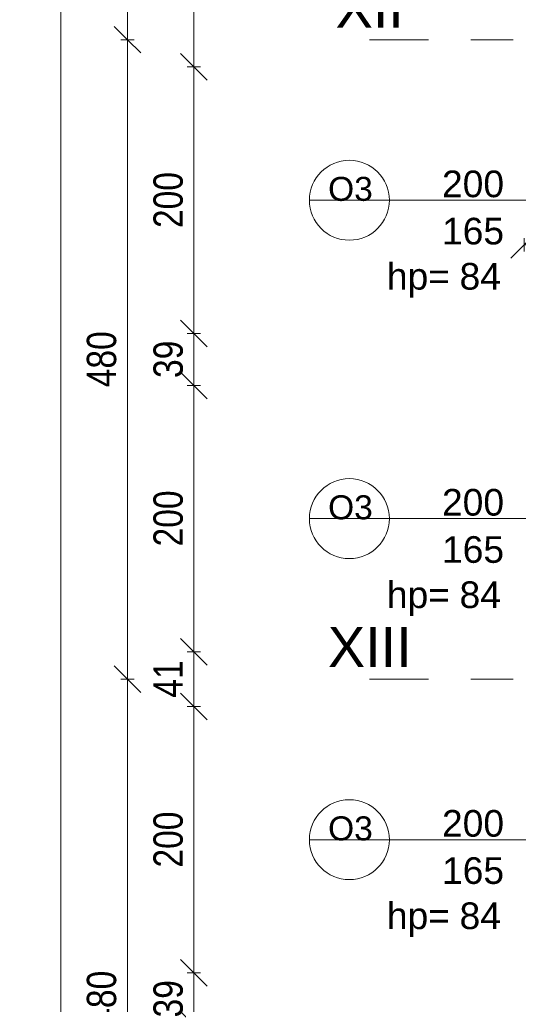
# Model space of a CAD drawing. Header units: centimetres. Extents: x -1631 to 21770, y -8842 to 3590.
# Tile 7 of 142: x -1631 to -1257, y 644 to 1383. Entities that reach past the tile are written whole.
import ezdxf

# ---------------------------------------------------------------- set-up
doc = ezdxf.new("R2010")
doc.units = ezdxf.units.CM
doc.linetypes.add('Oś', pattern=[222.25, 127, -31.75, 31.75, -31.75])
for name, color, linetype, lineweight in [('A-ANNO-DIMS', 211, 'Continuous', 13), ('A-ANNO-DIMS-100', 211, 'Continuous', 13), ('A-GLAZ-IDEN', 152, 'Continuous', 13), ('S-GRID', 1, 'Continuous', 13), ('S-GRID-IDEN', 1, 'Continuous', 13)]:
    doc.layers.add(name, color=color, linetype=linetype, lineweight=lineweight)
doc.styles.add('Arial Narrow_1', font='ARIALN.TTF', dxfattribs={"height": 22})
doc.styles.add('Arial Narrow_5', font='ARIALN.TTF', dxfattribs={"height": 20})
doc.styles.add('Arial_10', font='arial.ttf', dxfattribs={"height": 20})
doc.styles.add('Arial_13', font='arial.ttf', dxfattribs={"height": 0.2})
doc.styles.add('Arial_7', font='arial.ttf', dxfattribs={"height": 30})
doc.styles.add('Arial_8', font='arial.ttf', dxfattribs={"height": 18})
doc.dimstyles.new('Diagonal_1_100__0_1_', dxfattribs={"dimscale": 30.48, "dimtxt": 22.515481, "dimasz": 0.656168, "dimexe": 0.164042, "dimexo": 0.0625, "dimgap": 0.065617, "dimtad": 1, "dimdec": 1, "dimrnd": 0.1, "dimdsep": 46, "dimtxsty": 'Arial Narrow_1', "dimblk1": 'OBLIQUE', "dimblk2": 'OBLIQUE', "dimsah": 1, "dimcen": 0.09, "dimazin": 0, "dimtfac": 1, "dimtdec": 4, "dimtix": 1, "dimtmove": 0, "dimatfit": 3, "dimfxl": 0, "dimtvp": 1, "dimtolj": 1, "dimtzin": 0, "dimarcsym": 0})
doc.dimstyles.new('Diagonal_1_100__0__wewnętrzne_2', dxfattribs={"dimscale": 30.48, "dimtxt": 20.468619, "dimasz": 0.656168, "dimexe": 0.164042, "dimexo": 0.0625, "dimgap": 0.032808, "dimtad": 1, "dimdec": 0, "dimdsep": 46, "dimtxsty": 'Arial Narrow_5', "dimblk1": 'OBLIQUE', "dimblk2": 'OBLIQUE', "dimsah": 1, "dimcen": 0.09, "dimazin": 0, "dimtfac": 1, "dimtdec": 4, "dimtix": 1, "dimtmove": 2, "dimatfit": 3, "dimfxl": 0, "dimtvp": 1, "dimtolj": 1, "dimtzin": 0, "dimarcsym": 0})

# ---------------------------------------------------------------- blocks, each defined once
blk = doc.blocks.new('DIMBLOCK8-6_piętro IV __13_80 m_ - stan projektowany')
at = {"layer": 'A-ANNO-DIMS-100', "transparency": 16777216}
for p, q in [((-1600.57, 2848.33), (-1610.57, 2858.33)), ((-1595.57, 2848.33), (-1605.57, 2848.33)), ((-1600.57, 108.33), (-1600.57, 2848.33)), ((-1600.57, 2848.33), (-1590.57, 2838.33)), ((-1600.57, 2848.33), (-1595.57, 2848.33)), ((-1600.57, 108.33), (-1610.57, 118.33)), ((-1595.57, 108.33), (-1605.57, 108.33)), ((-1600.57, 108.33), (-1590.57, 98.33)), ((-1600.57, 108.33), (-1595.57, 108.33))]:
    blk.add_line(p, q, dxfattribs=at)
at = {"layer": 'A-ANNO-DIMS-100', "color": 0, "transparency": 16777216, "insert": (-1631, 1450.45), "char_height": 22, "width": 66.9031, "attachment_point": 1, "rotation": 90, "line_spacing_factor": 0.974696, "style": 'Arial Narrow_1'}
blk.add_mtext('2740', dxfattribs=at)
blk = doc.blocks.new('_Oblique')
at = {"color": 0, "linetype": 'ByBlock', "lineweight": -2}
blk.add_line((-0.5, -0.5), (0.5, 0.5), dxfattribs=at)
blk = doc.blocks.new('DIMBLOCK11-6_piętro IV __13_80 m_ - stan projektowany')
at = {"layer": 'A-ANNO-DIMS-100', "transparency": 16777216}
for p, q in [((-1550.57, 888.33), (-1560.57, 898.33)), ((-1545.57, 888.33), (-1555.57, 888.33)), ((-1550.57, 408.33), (-1550.57, 888.33)), ((-1550.57, 888.33), (-1540.57, 878.33)), ((-1550.57, 888.33), (-1545.57, 888.33)), ((-1550.57, 408.33), (-1560.57, 418.33)), ((-1545.57, 408.33), (-1555.57, 408.33)), ((-1550.57, 408.33), (-1540.57, 398.33)), ((-1550.57, 408.33), (-1545.57, 408.33))]:
    blk.add_line(p, q, dxfattribs=at)
at = {"layer": 'A-ANNO-DIMS-100', "color": 0, "transparency": 16777216, "insert": (-1581, 627.42), "char_height": 22, "width": 50.1774, "attachment_point": 1, "rotation": 90, "line_spacing_factor": 0.974696, "style": 'Arial Narrow_1'}
blk.add_mtext('480', dxfattribs=at)
blk = doc.blocks.new('DIMBLOCK12-6_piętro IV __13_80 m_ - stan projektowany')
at = {"layer": 'A-ANNO-DIMS-100', "transparency": 16777216}
for p, q in [((-1550.57, 1368.33), (-1560.57, 1378.33)), ((-1545.57, 1368.33), (-1555.57, 1368.33)), ((-1550.57, 888.33), (-1550.57, 1368.33)), ((-1550.57, 1368.33), (-1540.57, 1358.33)), ((-1550.57, 1368.33), (-1545.57, 1368.33)), ((-1550.57, 888.33), (-1560.57, 898.33)), ((-1545.57, 888.33), (-1555.57, 888.33)), ((-1550.57, 888.33), (-1540.57, 878.33)), ((-1550.57, 888.33), (-1545.57, 888.33))]:
    blk.add_line(p, q, dxfattribs=at)
at = {"layer": 'A-ANNO-DIMS-100', "color": 0, "transparency": 16777216, "insert": (-1581, 1107.42), "char_height": 22, "width": 50.1774, "attachment_point": 1, "rotation": 90, "line_spacing_factor": 0.974696, "style": 'Arial Narrow_1'}
blk.add_mtext('480', dxfattribs=at)
blk = doc.blocks.new('DIMBLOCK13-6_piętro IV __13_80 m_ - stan projektowany')
at = {"layer": 'A-ANNO-DIMS-100', "transparency": 16777216}
for p, q in [((-1550.57, 1848.33), (-1560.57, 1858.33)), ((-1545.57, 1848.33), (-1555.57, 1848.33)), ((-1550.57, 1368.33), (-1550.57, 1848.33)), ((-1550.57, 1848.33), (-1540.57, 1838.33)), ((-1550.57, 1848.33), (-1545.57, 1848.33)), ((-1550.57, 1368.33), (-1560.57, 1378.33)), ((-1545.57, 1368.33), (-1555.57, 1368.33)), ((-1550.57, 1368.33), (-1540.57, 1358.33)), ((-1550.57, 1368.33), (-1545.57, 1368.33))]:
    blk.add_line(p, q, dxfattribs=at)
at = {"layer": 'A-ANNO-DIMS-100', "color": 0, "transparency": 16777216, "insert": (-1581, 1587.42), "char_height": 22, "width": 50.1774, "attachment_point": 1, "rotation": 90, "line_spacing_factor": 0.974696, "style": 'Arial Narrow_1'}
blk.add_mtext('480', dxfattribs=at)
blk = doc.blocks.new('DIMBLOCK111-6_piętro IV __13_80 m_ - stan projektowany')
at = {"layer": 'A-ANNO-DIMS-100', "transparency": 16777216}
for p, q in [((-1252.62, 1214.34), (-1242.62, 1224.34)), ((-1217.62, 1214.34), (-1207.62, 1224.34)), ((-1252.62, 1214.34), (-1262.62, 1204.34)), ((-1252.62, 1209.34), (-1252.62, 1219.34)), ((-1217.62, 1214.34), (-1252.62, 1214.34)), ((-1252.62, 1214.34), (-1252.62, 1209.34)), ((-1217.62, 1214.34), (-1227.62, 1204.34)), ((-1217.62, 1209.34), (-1217.62, 1219.34)), ((-1217.62, 1214.34), (-1217.62, 1209.34))]:
    blk.add_line(p, q, dxfattribs=at)
at = {"layer": 'A-ANNO-DIMS-100', "color": 0, "transparency": 16777216, "insert": (-1242.82, 1241.19), "char_height": 20, "width": 30.4105, "attachment_point": 1, "line_spacing_factor": 0.974696, "style": 'Arial Narrow_5'}
blk.add_mtext('35', dxfattribs=at)
blk = doc.blocks.new('DIMBLOCK230-6_piętro IV __13_80 m_ - stan projektowany')
at = {"layer": 'A-ANNO-DIMS-100', "transparency": 16777216}
for p, q in [((-1500.57, 667.83), (-1510.57, 677.83)), ((-1495.57, 667.83), (-1505.57, 667.83)), ((-1500.57, 628.83), (-1500.57, 667.83)), ((-1500.57, 667.83), (-1490.57, 657.83)), ((-1500.57, 667.83), (-1495.57, 667.83)), ((-1500.57, 628.83), (-1510.57, 638.83)), ((-1495.57, 628.83), (-1505.57, 628.83)), ((-1500.57, 628.83), (-1490.57, 618.83)), ((-1500.57, 628.83), (-1495.57, 628.83))]:
    blk.add_line(p, q, dxfattribs=at)
at = {"layer": 'A-ANNO-DIMS-100', "color": 0, "transparency": 16777216, "insert": (-1531, 634.39), "char_height": 22, "width": 33.4516, "attachment_point": 1, "rotation": 90, "line_spacing_factor": 0.974696, "style": 'Arial Narrow_1'}
blk.add_mtext('39', dxfattribs=at)
blk = doc.blocks.new('DIMBLOCK231-6_piętro IV __13_80 m_ - stan projektowany')
at = {"layer": 'A-ANNO-DIMS-100', "transparency": 16777216}
for p, q in [((-1500.57, 867.83), (-1510.57, 877.83)), ((-1495.57, 867.83), (-1505.57, 867.83)), ((-1500.57, 667.83), (-1500.57, 867.83)), ((-1500.57, 867.83), (-1490.57, 857.83)), ((-1500.57, 867.83), (-1495.57, 867.83)), ((-1500.57, 667.83), (-1510.57, 677.83)), ((-1495.57, 667.83), (-1505.57, 667.83)), ((-1500.57, 667.83), (-1490.57, 657.83)), ((-1500.57, 667.83), (-1495.57, 667.83))]:
    blk.add_line(p, q, dxfattribs=at)
at = {"layer": 'A-ANNO-DIMS-100', "color": 0, "transparency": 16777216, "insert": (-1531, 746.92), "char_height": 22, "width": 50.1774, "attachment_point": 1, "rotation": 90, "line_spacing_factor": 0.974696, "style": 'Arial Narrow_1'}
blk.add_mtext('200', dxfattribs=at)
blk = doc.blocks.new('DIMBLOCK232-6_piętro IV __13_80 m_ - stan projektowany')
at = {"layer": 'A-ANNO-DIMS-100', "transparency": 16777216}
for p, q in [((-1500.57, 908.83), (-1510.57, 918.83)), ((-1495.57, 908.83), (-1505.57, 908.83)), ((-1500.57, 867.83), (-1500.57, 908.83)), ((-1500.57, 908.83), (-1490.57, 898.83)), ((-1500.57, 908.83), (-1495.57, 908.83)), ((-1500.57, 867.83), (-1510.57, 877.83)), ((-1495.57, 867.83), (-1505.57, 867.83)), ((-1500.57, 867.83), (-1490.57, 857.83)), ((-1500.57, 867.83), (-1495.57, 867.83))]:
    blk.add_line(p, q, dxfattribs=at)
at = {"layer": 'A-ANNO-DIMS-100', "color": 0, "transparency": 16777216, "insert": (-1531, 874.39), "char_height": 22, "width": 33.4516, "attachment_point": 1, "rotation": 90, "line_spacing_factor": 0.974696, "style": 'Arial Narrow_1'}
blk.add_mtext('41', dxfattribs=at)
blk = doc.blocks.new('DIMBLOCK233-6_piętro IV __13_80 m_ - stan projektowany')
at = {"layer": 'A-ANNO-DIMS-100', "transparency": 16777216}
for p, q in [((-1500.57, 1108.83), (-1510.57, 1118.83)), ((-1495.57, 1108.83), (-1505.57, 1108.83)), ((-1500.57, 908.83), (-1500.57, 1108.83)), ((-1500.57, 1108.83), (-1490.57, 1098.83)), ((-1500.57, 1108.83), (-1495.57, 1108.83)), ((-1500.57, 908.83), (-1510.57, 918.83)), ((-1495.57, 908.83), (-1505.57, 908.83)), ((-1500.57, 908.83), (-1490.57, 898.83)), ((-1500.57, 908.83), (-1495.57, 908.83))]:
    blk.add_line(p, q, dxfattribs=at)
at = {"layer": 'A-ANNO-DIMS-100', "color": 0, "transparency": 16777216, "insert": (-1531, 987.92), "char_height": 22, "width": 50.1774, "attachment_point": 1, "rotation": 90, "line_spacing_factor": 0.974696, "style": 'Arial Narrow_1'}
blk.add_mtext('200', dxfattribs=at)
blk = doc.blocks.new('DIMBLOCK234-6_piętro IV __13_80 m_ - stan projektowany')
at = {"layer": 'A-ANNO-DIMS-100', "transparency": 16777216}
for p, q in [((-1500.57, 1147.83), (-1510.57, 1157.83)), ((-1495.57, 1147.83), (-1505.57, 1147.83)), ((-1500.57, 1108.83), (-1500.57, 1147.83)), ((-1500.57, 1147.83), (-1490.57, 1137.83)), ((-1500.57, 1147.83), (-1495.57, 1147.83)), ((-1500.57, 1108.83), (-1510.57, 1118.83)), ((-1495.57, 1108.83), (-1505.57, 1108.83)), ((-1500.57, 1108.83), (-1490.57, 1098.83)), ((-1500.57, 1108.83), (-1495.57, 1108.83))]:
    blk.add_line(p, q, dxfattribs=at)
at = {"layer": 'A-ANNO-DIMS-100', "color": 0, "transparency": 16777216, "insert": (-1531, 1114.39), "char_height": 22, "width": 33.4516, "attachment_point": 1, "rotation": 90, "line_spacing_factor": 0.974696, "style": 'Arial Narrow_1'}
blk.add_mtext('39', dxfattribs=at)
blk = doc.blocks.new('DIMBLOCK235-6_piętro IV __13_80 m_ - stan projektowany')
at = {"layer": 'A-ANNO-DIMS-100', "transparency": 16777216}
for p, q in [((-1500.57, 1347.83), (-1510.57, 1357.83)), ((-1495.57, 1347.83), (-1505.57, 1347.83)), ((-1500.57, 1147.83), (-1500.57, 1347.83)), ((-1500.57, 1347.83), (-1490.57, 1337.83)), ((-1500.57, 1347.83), (-1495.57, 1347.83)), ((-1500.57, 1147.83), (-1510.57, 1157.83)), ((-1495.57, 1147.83), (-1505.57, 1147.83)), ((-1500.57, 1147.83), (-1490.57, 1137.83)), ((-1500.57, 1147.83), (-1495.57, 1147.83))]:
    blk.add_line(p, q, dxfattribs=at)
at = {"layer": 'A-ANNO-DIMS-100', "color": 0, "transparency": 16777216, "insert": (-1531, 1226.92), "char_height": 22, "width": 50.1774, "attachment_point": 1, "rotation": 90, "line_spacing_factor": 0.974696, "style": 'Arial Narrow_1'}
blk.add_mtext('200', dxfattribs=at)
blk = doc.blocks.new('DIMBLOCK236-6_piętro IV __13_80 m_ - stan projektowany')
at = {"layer": 'A-ANNO-DIMS-100', "transparency": 16777216}
for p, q in [((-1500.57, 1868.83), (-1510.57, 1878.83)), ((-1495.57, 1868.83), (-1505.57, 1868.83)), ((-1500.57, 1347.83), (-1500.57, 1868.83)), ((-1500.57, 1868.83), (-1490.57, 1858.83)), ((-1500.57, 1868.83), (-1495.57, 1868.83)), ((-1500.57, 1347.83), (-1510.57, 1357.83)), ((-1495.57, 1347.83), (-1505.57, 1347.83)), ((-1500.57, 1347.83), (-1490.57, 1337.83)), ((-1500.57, 1347.83), (-1495.57, 1347.83))]:
    blk.add_line(p, q, dxfattribs=at)
at = {"layer": 'A-ANNO-DIMS-100', "color": 0, "transparency": 16777216, "insert": (-1531, 1587.42), "char_height": 22, "width": 50.1774, "attachment_point": 1, "rotation": 90, "line_spacing_factor": 0.974696, "style": 'Arial Narrow_1'}
blk.add_mtext('521', dxfattribs=at)
blk = doc.blocks.new('Okno_LD_typ 100 - metka _ wys_parapetu-2491833-6_piętro IV __13_80 m_ - stan projektowany')
at = {"layer": 'A-GLAZ-IDEN'}
blk.add_line((0, 1.8925), (0, -0.3919), dxfattribs=at)
blk.add_circle((0, -0.0919), 0.3, dxfattribs=at)
at = {"layer": 'A-GLAZ-IDEN', "insert": (0.4711, 0.6634), "char_height": 0.2, "width": 0.48783, "attachment_point": 3, "rotation": 90, "line_spacing_factor": 0.936439, "style": 'Arial_13', "bg_fill": 3, "box_fill_scale": 1.25, "bg_fill_color": 256, "bg_fill_true_color": 13158600, "bg_fill_transparency": 0}
blk.add_mtext('\\pxqr,t6.35,12.7,19.05,25.4,31.75,38.1,44.45,50.8,57.15,63.5,69.85,76.2,82.55,88.9,95.25,101.6,107.95,114.3,120.65,127,133.35,139.7,146.05,152.4,158.75,165.1,171.45,177.8,184.15,190.5,196.85,203.2;{hp= }', dxfattribs=at)

msp = doc.modelspace()

# ---------------------------------------------------------------- linework, layer by layer
at = {"layer": 'S-GRID', "linetype": 'Oś'}
for p, q in [((1342.46, 1368.33), (-1368.76, 1368.33)), ((1342.46, 888.33), (-1368.76, 888.33))]:
    msp.add_line(p, q, dxfattribs=at)

# ---------------------------------------------------------------- block references
at = {"layer": 'A-GLAZ-IDEN', "xscale": 99.99999999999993, "yscale": 99.99999999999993, "zscale": 99.99999999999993, "rotation": 270.0000000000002}
for p in [(-1374.73, 1008.83), (-1374.73, 767.83)]:
    msp.add_blockref('Okno_LD_typ 100 - metka _ wys_parapetu-2491833-6_piętro IV __13_80 m_ - stan projektowany', p, dxfattribs=at)

# ---------------------------------------------------------------- texts
at = {"layer": 'S-GRID-IDEN', "char_height": 30, "attachment_point": 5, "line_spacing_factor": 0.936439, "style": 'Arial_7'}
for s, insert, width in [('\\pxqc,t4.23333,8.46667,12.7,16.93333,21.16667,25.4,29.63333,33.86667,38.1,42.33333,46.56667,50.8,55.03333,59.26667,63.5,67.73333,71.96667,76.2,80.43333,84.66667,88.9,93.13333,97.36667,101.6,105.83333,110.06667,114.3,118.53333,122.76667,127,131.23333,135.46667;{XII}', (-1368.64, 1392.39), 51.6), ('\\pxqc,t4.23333,8.46667,12.7,16.93333,21.16667,25.4,29.63333,33.86667,38.1,42.33333,46.56667,50.8,55.03333,59.26667,63.5,67.73333,71.96667,76.2,80.43333,84.66667,88.9,93.13333,97.36667,101.6,105.83333,110.06667,114.3,118.53333,122.76667,127,131.23333,135.46667;{XIII}', (-1368.59, 912.39), 63.5)]:
    msp.add_mtext(s, dxfattribs=dict(at, insert=insert, width=width))

# ---------------------------------------------------------------- dimensions: what is measured, and where the dimension line sits
at = {"layer": 'A-ANNO-DIMS'}
for base, p1, p2, override, picture, middle in [((-1600.57, 2848.33), (-1595.57, 108.33), (-1595.57, 2848.33), {"dimpost": '<>', "dimfxl": 2740}, 'DIMBLOCK8-6_piętro IV __13_80 m_ - stan projektowany', (-1613.8, 1478.33)), ((-1500.57, 1868.83), (-1495.57, 1347.83), (-1495.57, 1868.83), {"dimpost": '<>', "dimfxl": 521}, 'DIMBLOCK236-6_piętro IV __13_80 m_ - stan projektowany', (-1513.8, 1608.33)), ((-1550.57, 1848.33), (-1545.57, 1368.33), (-1545.57, 1848.33), {"dimpost": '<>', "dimfxl": 480}, 'DIMBLOCK13-6_piętro IV __13_80 m_ - stan projektowany', (-1563.8, 1608.33)), ((-1550.57, 1368.33), (-1545.57, 888.33), (-1545.57, 1368.33), {"dimpost": '<>', "dimfxl": 480}, 'DIMBLOCK12-6_piętro IV __13_80 m_ - stan projektowany', (-1563.8, 1128.33)), ((-1500.57, 1347.83), (-1495.57, 1147.83), (-1495.57, 1347.83), {"dimpost": '<>', "dimfxl": 200}, 'DIMBLOCK235-6_piętro IV __13_80 m_ - stan projektowany', (-1513.8, 1247.83)), ((-1500.57, 1147.83), (-1495.57, 1108.83), (-1495.57, 1147.83), {"dimpost": '<>', "dimfxl": 39}, 'DIMBLOCK234-6_piętro IV __13_80 m_ - stan projektowany', (-1513.8, 1128.33)), ((-1500.57, 1108.83), (-1495.57, 908.83), (-1495.57, 1108.83), {"dimpost": '<>', "dimfxl": 200}, 'DIMBLOCK233-6_piętro IV __13_80 m_ - stan projektowany', (-1513.8, 1008.83)), ((-1500.57, 908.83), (-1495.57, 867.83), (-1495.57, 908.83), {"dimpost": '<>', "dimfxl": 41}, 'DIMBLOCK232-6_piętro IV __13_80 m_ - stan projektowany', (-1513.61, 888.33)), ((-1550.57, 888.33), (-1545.57, 408.33), (-1545.57, 888.33), {"dimpost": '<>', "dimfxl": 480}, 'DIMBLOCK11-6_piętro IV __13_80 m_ - stan projektowany', (-1563.8, 648.33)), ((-1500.57, 867.83), (-1495.57, 667.83), (-1495.57, 867.83), {"dimpost": '<>', "dimfxl": 200}, 'DIMBLOCK231-6_piętro IV __13_80 m_ - stan projektowany', (-1513.8, 767.83)), ((-1500.57, 667.83), (-1495.57, 628.83), (-1495.57, 667.83), {"dimpost": '<>', "dimfxl": 39}, 'DIMBLOCK230-6_piętro IV __13_80 m_ - stan projektowany', (-1513.8, 648.33))]:
    dim = msp.add_linear_dim(base=base, p1=p1, p2=p2, angle=90, dimstyle='Diagonal_1_100__0_1_', override=override, dxfattribs=at)
    dim.commit()
    dim.dimension.update_dxf_attribs({"geometry": picture, "text_midpoint": middle})
dim = msp.add_linear_dim(base=(-1252.62, 1214.34), p1=(-1217.62, 1209.34), p2=(-1252.62, 1209.34), dimstyle='Diagonal_1_100__0__wewnętrzne_2', override={"dimpost": '<>', "dimfxl": 35}, dxfattribs=at)
dim.commit()
dim.dimension.update_dxf_attribs({"geometry": 'DIMBLOCK111-6_piętro IV __13_80 m_ - stan projektowany', "text_midpoint": (-1227.62, 1227.86), "dimtype": 160, "text_rotation": 360})

# ---------------------------------------------------------------- next in the draw order: block references
at = {"layer": 'A-GLAZ-IDEN', "xscale": 99.99999999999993, "yscale": 99.99999999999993, "zscale": 99.99999999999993, "rotation": 270.0000000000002}
msp.add_blockref('Okno_LD_typ 100 - metka _ wys_parapetu-2491833-6_piętro IV __13_80 m_ - stan projektowany', (-1374.73, 1247.83), dxfattribs=at)

# ---------------------------------------------------------------- next in the draw order: texts
at = {"layer": 'A-GLAZ-IDEN', "line_spacing_factor": 0.936439}
for s, insert, char_height, width, attachment_point, style in [('\\pxqc,t6.35,12.7,19.05,25.4,31.75,38.1,44.45,50.8,57.15,63.5,69.85,76.2,82.55,88.9,95.25,101.6,107.95,114.3,120.65,127,133.35,139.7,146.05,152.4,158.75,165.1,171.45,177.8,184.15,190.5,196.85,203.2;{200}', (-1291.1, 1020.94), 20, 48.3, 5, 'Arial_10'), ('\\pxqc,t7.05556,14.11111,21.16667,28.22222,35.27778,42.33333,49.38889,56.44444,63.5,70.55556,77.61111,84.66667,91.72222,98.77778,105.83333,112.88889,119.94444,127,134.05556,141.11111,148.16667,155.22222,162.27778,169.33333,176.38889,183.44444,190.5,197.55556,204.61111,211.66667,218.72222,225.77778;{O3}', (-1383.12, 1017.21), 18, 33.7, 5, 'Arial_8'), ('\\pxqc,t6.35,12.7,19.05,25.4,31.75,38.1,44.45,50.8,57.15,63.5,69.85,76.2,82.55,88.9,95.25,101.6,107.95,114.3,120.65,127,133.35,139.7,146.05,152.4,158.75,165.1,171.45,177.8,184.15,190.5,196.85,203.2;{165}', (-1291.1, 985.5), 20, 48.3, 5, 'Arial_10'), ('\\pxt6.35,12.7,19.05,25.4,31.75,38.1,44.45,50.8,57.15,63.5,69.85,76.2,82.55,88.9,95.25,101.6,107.95,114.3,120.65,127,133.35,139.7,146.05,152.4,158.75,165.1,171.45,177.8,184.15,190.5,196.85,203.2;{84}', (-1301.22, 961.72), 20, 32.4, 1, 'Arial_10'), ('\\pxqc,t7.05556,14.11111,21.16667,28.22222,35.27778,42.33333,49.38889,56.44444,63.5,70.55556,77.61111,84.66667,91.72222,98.77778,105.83333,112.88889,119.94444,127,134.05556,141.11111,148.16667,155.22222,162.27778,169.33333,176.38889,183.44444,190.5,197.55556,204.61111,211.66667,218.72222,225.77778;{O3}', (-1383.12, 776.21), 18, 33.7, 5, 'Arial_8'), ('\\pxqc,t6.35,12.7,19.05,25.4,31.75,38.1,44.45,50.8,57.15,63.5,69.85,76.2,82.55,88.9,95.25,101.6,107.95,114.3,120.65,127,133.35,139.7,146.05,152.4,158.75,165.1,171.45,177.8,184.15,190.5,196.85,203.2;{200}', (-1291.1, 779.94), 20, 48.3, 5, 'Arial_10'), ('\\pxqc,t6.35,12.7,19.05,25.4,31.75,38.1,44.45,50.8,57.15,63.5,69.85,76.2,82.55,88.9,95.25,101.6,107.95,114.3,120.65,127,133.35,139.7,146.05,152.4,158.75,165.1,171.45,177.8,184.15,190.5,196.85,203.2;{165}', (-1291.1, 744.5), 20, 48.3, 5, 'Arial_10'), ('\\pxt6.35,12.7,19.05,25.4,31.75,38.1,44.45,50.8,57.15,63.5,69.85,76.2,82.55,88.9,95.25,101.6,107.95,114.3,120.65,127,133.35,139.7,146.05,152.4,158.75,165.1,171.45,177.8,184.15,190.5,196.85,203.2;{84}', (-1301.22, 720.72), 20, 32.4, 1, 'Arial_10')]:
    msp.add_mtext(s, dxfattribs=dict(at, insert=insert, char_height=char_height, width=width, attachment_point=attachment_point, style=style))

# ---------------------------------------------------------------- next in the draw order: texts
for s, insert, char_height, width, attachment_point, style in [('\\pxqc,t7.05556,14.11111,21.16667,28.22222,35.27778,42.33333,49.38889,56.44444,63.5,70.55556,77.61111,84.66667,91.72222,98.77778,105.83333,112.88889,119.94444,127,134.05556,141.11111,148.16667,155.22222,162.27778,169.33333,176.38889,183.44444,190.5,197.55556,204.61111,211.66667,218.72222,225.77778;{O3}', (-1383.12, 1256.21), 18, 33.7, 5, 'Arial_8'), ('\\pxqc,t6.35,12.7,19.05,25.4,31.75,38.1,44.45,50.8,57.15,63.5,69.85,76.2,82.55,88.9,95.25,101.6,107.95,114.3,120.65,127,133.35,139.7,146.05,152.4,158.75,165.1,171.45,177.8,184.15,190.5,196.85,203.2;{200}', (-1291.1, 1259.94), 20, 48.3, 5, 'Arial_10'), ('\\pxqc,t6.35,12.7,19.05,25.4,31.75,38.1,44.45,50.8,57.15,63.5,69.85,76.2,82.55,88.9,95.25,101.6,107.95,114.3,120.65,127,133.35,139.7,146.05,152.4,158.75,165.1,171.45,177.8,184.15,190.5,196.85,203.2;{165}', (-1291.1, 1224.5), 20, 48.3, 5, 'Arial_10'), ('\\pxt6.35,12.7,19.05,25.4,31.75,38.1,44.45,50.8,57.15,63.5,69.85,76.2,82.55,88.9,95.25,101.6,107.95,114.3,120.65,127,133.35,139.7,146.05,152.4,158.75,165.1,171.45,177.8,184.15,190.5,196.85,203.2;{84}', (-1301.22, 1200.72), 20, 32.4, 1, 'Arial_10')]:
    msp.add_mtext(s, dxfattribs=dict(at, insert=insert, char_height=char_height, width=width, attachment_point=attachment_point, style=style))

doc.saveas('drawing.dxf')
